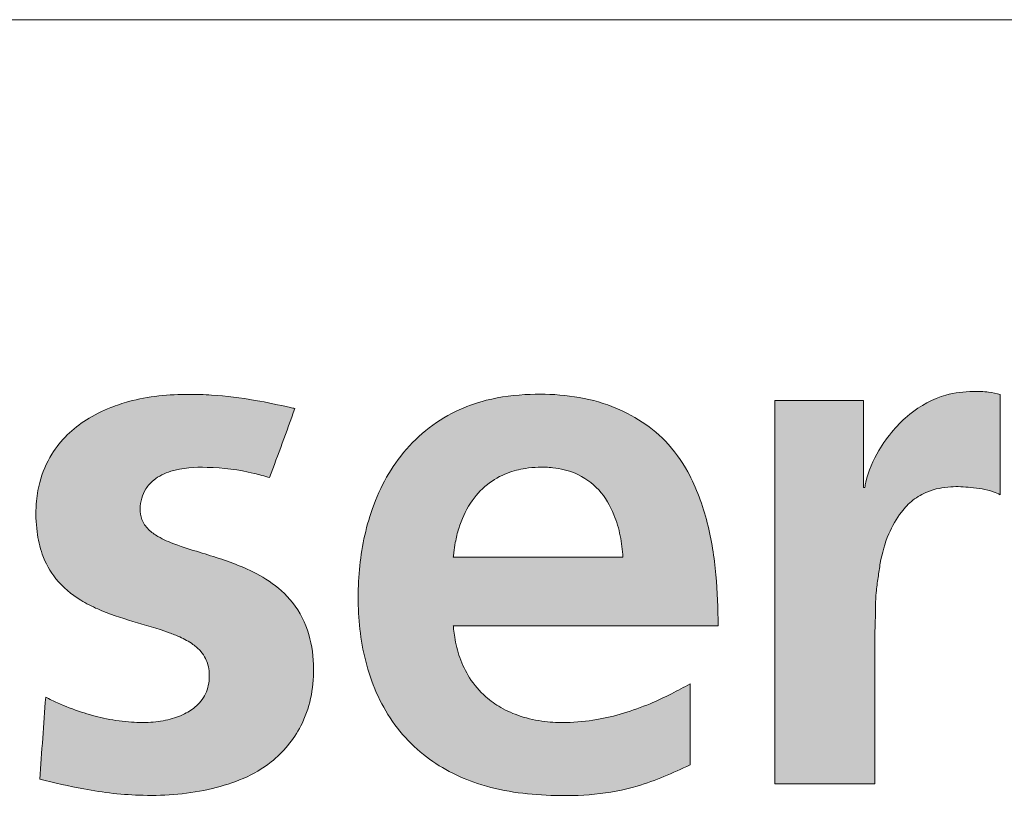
# Model space of a CAD drawing. Header units: millimetres. Extents: x 0 to 594, y 0 to 424.
# Tile 5 of 13: x 416 to 433, y 15 to 28. Entities that reach past the tile are written whole.
import ezdxf

# ---------------------------------------------------------------- set-up
doc = ezdxf.new("R2010")
doc.units = ezdxf.units.MM
doc.header["$LTSCALE"] = 0.25

# ---------------------------------------------------------------- blocks, each defined once
blk = doc.blocks.new('LOGO_sombreado')
at = {"linetype": 'Continuous'}
h = blk.add_hatch(color=7, dxfattribs=at)
edge = h.paths.add_edge_path(flags=0)
edge.add_spline(control_points=[(13.137, 7.167), (13.385, 7.107), (13.958, 6.969), (14.94, 6.856), (16.033, 6.948), (17.017, 7.329), (17.536, 7.963), (17.739, 8.529), (17.783, 9.059), (17.719, 9.627), (17.455, 10.158), (17.039, 10.522), (16.498, 10.799), (15.95, 10.966), (15.459, 11.117), (15.166, 11.241), (14.968, 11.379), (14.851, 11.544), (14.827, 11.735), (14.852, 11.914), (14.927, 12.086), (15.088, 12.259), (15.44, 12.427), (16.031, 12.453), (16.593, 12.386), (16.937, 12.287), (17.024, 12.262)], knot_values=[2, 2, 2, 2, 2.059912, 2.138972, 2.231529, 2.317091, 2.37896, 2.41776, 2.457291, 2.503214, 2.550983, 2.593172, 2.631209, 2.693415, 2.727668, 2.75244, 2.768008, 2.784005, 2.798244, 2.812447, 2.826168, 2.841745, 2.867174, 2.915736, 2.97856, 3, 3, 3, 3], weights=[1, 1, 1, 1, 1, 1, 1, 1, 1, 1, 1, 1, 1, 1, 1, 1, 1, 1, 1, 1, 1, 1, 1, 1, 1, 1, 1], degree=3, periodic=0)
edge.add_line((17.024, 12.262), (17.451, 13.431))
edge.add_spline(control_points=[(17.451, 13.431), (17.426, 13.436), (17.204, 13.484), (16.739, 13.586), (16.166, 13.656), (15.619, 13.675), (15.148, 13.656), (14.702, 13.572), (14.29, 13.437), (13.932, 13.26), (13.59, 12.994), (13.304, 12.64), (13.133, 12.232), (13.063, 11.783), (13.077, 11.372), (13.17, 10.934), (13.403, 10.512), (13.758, 10.218), (14.206, 9.991), (14.715, 9.826), (15.188, 9.699), (15.527, 9.565), (15.713, 9.465), (15.858, 9.337), (15.94, 9.215), (15.988, 9.093), (16.007, 8.963), (16.003, 8.82), (15.973, 8.677), (15.908, 8.54), (15.794, 8.4), (15.605, 8.267), (15.333, 8.167), (15.001, 8.115), (14.621, 8.128), (14.227, 8.187), (13.825, 8.298), (13.5, 8.424), (13.304, 8.519), (13.238, 8.551)], knot_values=[0, 0, 0, 0, 0.005653, 0.051977, 0.108664, 0.137127, 0.176746, 0.216073, 0.24029, 0.2755, 0.306859, 0.338493, 0.378336, 0.406147, 0.441816, 0.471537, 0.507617, 0.549768, 0.574349, 0.622211, 0.671374, 0.68606, 0.705384, 0.71922, 0.729875, 0.738587, 0.749066, 0.759494, 0.771085, 0.782308, 0.793676, 0.811965, 0.834198, 0.859455, 0.888117, 0.920718, 0.950113, 0.983265, 1, 1, 1, 1], weights=[1, 1, 1, 1, 1, 1, 1, 1, 1, 1, 1, 1, 1, 1, 1, 1, 1, 1, 1, 1, 1, 1, 1, 1, 1, 1, 1, 1, 1, 1, 1, 1, 1, 1, 1, 1, 1, 1, 1, 1], degree=3, periodic=0)
edge.add_line((13.238, 8.551), (13.137, 7.167))
h = blk.add_hatch(color=7, dxfattribs=at)
edge = h.paths.add_edge_path(flags=0)
edge.add_spline(control_points=[(24.607, 9.759), (24.601, 10.047), (24.588, 10.631), (24.448, 11.515), (24.168, 12.294), (23.638, 13.041), (22.71, 13.598), (21.62, 13.711), (20.745, 13.609), (19.957, 13.326), (19.182, 12.69), (18.677, 11.652), (18.495, 10.569), (18.533, 9.483), (18.852, 8.409), (19.558, 7.539), (20.591, 7.007), (21.846, 6.843), (23.097, 6.936), (23.839, 7.273), (24.132, 7.406)], knot_values=[2, 2, 2, 2, 2.046636, 2.094673, 2.144469, 2.179489, 2.241297, 2.312824, 2.353394, 2.38323, 2.447727, 2.509726, 2.566319, 2.624545, 2.684606, 2.744772, 2.800798, 2.868547, 2.948019, 3, 3, 3, 3], weights=[1, 1, 1, 1, 1, 1, 1, 1, 1, 1, 1, 1, 1, 1, 1, 1, 1, 1, 1, 1, 1], degree=3, periodic=0)
edge.add_line((24.132, 7.406), (24.132, 8.777))
edge.add_spline(control_points=[(24.132, 8.777), (24.028, 8.721), (23.807, 8.6), (23.435, 8.427), (23.014, 8.273), (22.54, 8.159), (22.092, 8.115), (21.656, 8.132), (21.279, 8.212), (20.941, 8.36), (20.642, 8.573), (20.397, 8.859), (20.229, 9.21), (20.161, 9.494), (20.136, 9.675), (20.131, 9.74), (20.129, 9.759)], knot_values=[0, 0, 0, 0, 0.070474, 0.150335, 0.244816, 0.33762, 0.440531, 0.512328, 0.597394, 0.66882, 0.731042, 0.815182, 0.890714, 0.961299, 0.988276, 1, 1, 1, 1], weights=[1, 1, 1, 1, 1, 1, 1, 1, 1, 1, 1, 1, 1, 1, 1, 1, 1], degree=3, periodic=0)
edge.add_line((20.129, 9.759), (24.607, 9.759))
edge = h.paths.add_edge_path(flags=0)
edge.add_spline(control_points=[(20.129, 10.916), (20.132, 10.942), (20.14, 11.026), (20.165, 11.19), (20.235, 11.477), (20.391, 11.829), (20.681, 12.156), (21.016, 12.344), (21.316, 12.42), (21.575, 12.442), (21.859, 12.434), (22.229, 12.348), (22.615, 12.076), (22.846, 11.677), (22.962, 11.282), (22.985, 11.037), (22.997, 10.916)], knot_values=[0, 0, 0, 0, 0.017075, 0.053986, 0.106701, 0.206715, 0.298238, 0.38232, 0.449502, 0.495974, 0.549057, 0.631866, 0.736734, 0.842394, 0.921775, 1, 1, 1, 1], weights=[1, 1, 1, 1, 1, 1, 1, 1, 1, 1, 1, 1, 1, 1, 1, 1, 1], degree=3, periodic=0)
edge.add_line((22.997, 10.916), (20.129, 10.916))
h = blk.add_hatch(color=7, dxfattribs=at)
edge = h.paths.add_edge_path(flags=0)
edge.add_line((25.567, 7.09), (27.254, 7.09))
edge.add_line((27.254, 7.09), (27.254, 9.547))
edge.add_spline(control_points=[(27.254, 9.547), (27.258, 9.662), (27.267, 9.919), (27.266, 10.263), (27.311, 10.57), (27.356, 10.905), (27.461, 11.292), (27.664, 11.649), (27.894, 11.893), (28.177, 12.055), (28.519, 12.121), (28.83, 12.104), (29.07, 12.074), (29.238, 12.034), (29.338, 11.991), (29.377, 11.974)], knot_values=[0, 0, 0, 0, 0.085345, 0.191077, 0.254829, 0.315603, 0.442981, 0.549243, 0.618003, 0.689262, 0.788156, 0.871998, 0.919624, 0.967851, 1, 1, 1, 1], weights=[1, 1, 1, 1, 1, 1, 1, 1, 1, 1, 1, 1, 1, 1, 1, 1], degree=3, periodic=0)
edge.add_line((29.377, 11.974), (29.377, 13.667))
edge.add_spline(control_points=[(29.377, 13.667), (29.311, 13.682), (29.161, 13.717), (28.85, 13.724), (28.375, 13.674), (27.909, 13.414), (27.553, 13.061), (27.283, 12.687), (27.131, 12.348), (27.092, 12.128), (27.086, 12.098)], knot_values=[2, 2, 2, 2, 2.065362, 2.149427, 2.299836, 2.523818, 2.648169, 2.783791, 2.970404, 3, 3, 3, 3], weights=[1, 1, 1, 1, 1, 1, 1, 1, 1, 1, 1], degree=3, periodic=0)
edge.add_line((27.086, 12.098), (27.086, 12.097))
edge.add_line((27.086, 12.097), (27.062, 12.097))
edge.add_line((27.062, 12.097), (27.062, 13.567))
edge.add_line((27.062, 13.567), (25.567, 13.567))
edge.add_line((25.567, 13.567), (25.567, 7.09))
at = {"color": 7, "linetype": 'Continuous', "lineweight": 18}
blk.add_line((0, 20), (72.5, 20), dxfattribs=at)
at = {"color": 8, "linetype": 'Continuous', "lineweight": 0}
for points, knots in [([(17.451, 13.431), (17.426, 13.436), (17.204, 13.484), (16.739, 13.586), (16.166, 13.656), (15.619, 13.675), (15.148, 13.656), (14.702, 13.572), (14.29, 13.437), (13.932, 13.26), (13.59, 12.994), (13.304, 12.64), (13.133, 12.232), (13.063, 11.783), (13.077, 11.372), (13.17, 10.934), (13.403, 10.512), (13.758, 10.218), (14.206, 9.991), (14.715, 9.826), (15.188, 9.699), (15.527, 9.565), (15.713, 9.465), (15.858, 9.337), (15.94, 9.215), (15.988, 9.093), (16.007, 8.963), (16.003, 8.82), (15.973, 8.677), (15.908, 8.54), (15.794, 8.4), (15.605, 8.267), (15.333, 8.167), (15.001, 8.115), (14.621, 8.128), (14.227, 8.187), (13.825, 8.298), (13.5, 8.424), (13.304, 8.519), (13.238, 8.551)], [0, 0, 0, 0, 0.005653, 0.051977, 0.108664, 0.137127, 0.176746, 0.216073, 0.24029, 0.2755, 0.306859, 0.338493, 0.378336, 0.406147, 0.441816, 0.471537, 0.507617, 0.549768, 0.574349, 0.622211, 0.671374, 0.68606, 0.705384, 0.71922, 0.729875, 0.738587, 0.749066, 0.759494, 0.771085, 0.782308, 0.793676, 0.811965, 0.834198, 0.859455, 0.888117, 0.920718, 0.950113, 0.983265, 1, 1, 1, 1]), ([(24.607, 9.759), (24.601, 10.047), (24.588, 10.631), (24.448, 11.515), (24.168, 12.294), (23.638, 13.041), (22.71, 13.598), (21.62, 13.711), (20.745, 13.609), (19.957, 13.326), (19.182, 12.69), (18.677, 11.652), (18.495, 10.569), (18.533, 9.483), (18.852, 8.409), (19.558, 7.539), (20.591, 7.007), (21.846, 6.843), (23.097, 6.936), (23.839, 7.273), (24.132, 7.406)], [2, 2, 2, 2, 2.046636, 2.094673, 2.144469, 2.179489, 2.241297, 2.312824, 2.353394, 2.38323, 2.447727, 2.509726, 2.566319, 2.624545, 2.684606, 2.744772, 2.800798, 2.868547, 2.948019, 3, 3, 3, 3]), ([(29.377, 13.667), (29.311, 13.682), (29.161, 13.717), (28.85, 13.724), (28.375, 13.674), (27.909, 13.414), (27.553, 13.061), (27.283, 12.687), (27.131, 12.348), (27.092, 12.128), (27.086, 12.098)], [2, 2, 2, 2, 2.065362, 2.149427, 2.299836, 2.523818, 2.648169, 2.783791, 2.970404, 3, 3, 3, 3]), ([(13.137, 7.167), (13.385, 7.107), (13.958, 6.969), (14.94, 6.856), (16.033, 6.948), (17.017, 7.329), (17.536, 7.963), (17.739, 8.529), (17.783, 9.059), (17.719, 9.627), (17.455, 10.158), (17.039, 10.522), (16.498, 10.799), (15.95, 10.966), (15.459, 11.117), (15.166, 11.241), (14.968, 11.379), (14.851, 11.544), (14.827, 11.735), (14.852, 11.914), (14.927, 12.086), (15.088, 12.259), (15.44, 12.427), (16.031, 12.453), (16.593, 12.386), (16.937, 12.287), (17.024, 12.262)], [2, 2, 2, 2, 2.059912, 2.138972, 2.231529, 2.317091, 2.37896, 2.41776, 2.457291, 2.503214, 2.550983, 2.593172, 2.631209, 2.693415, 2.727668, 2.75244, 2.768008, 2.784005, 2.798244, 2.812447, 2.826168, 2.841745, 2.867174, 2.915736, 2.97856, 3, 3, 3, 3]), ([(20.129, 10.916), (20.132, 10.942), (20.14, 11.026), (20.165, 11.19), (20.235, 11.477), (20.391, 11.829), (20.681, 12.156), (21.016, 12.344), (21.316, 12.42), (21.575, 12.442), (21.859, 12.434), (22.229, 12.348), (22.615, 12.076), (22.846, 11.677), (22.962, 11.282), (22.985, 11.037), (22.997, 10.916)], [0, 0, 0, 0, 0.017075, 0.053986, 0.106701, 0.206715, 0.298238, 0.38232, 0.449502, 0.495974, 0.549057, 0.631866, 0.736734, 0.842394, 0.921775, 1, 1, 1, 1]), ([(27.254, 9.547), (27.258, 9.662), (27.267, 9.919), (27.266, 10.263), (27.311, 10.57), (27.356, 10.905), (27.461, 11.292), (27.664, 11.649), (27.894, 11.893), (28.177, 12.055), (28.519, 12.121), (28.83, 12.104), (29.07, 12.074), (29.238, 12.034), (29.338, 11.991), (29.377, 11.974)], [0, 0, 0, 0, 0.085345, 0.191077, 0.254829, 0.315603, 0.442981, 0.549243, 0.618003, 0.689262, 0.788156, 0.871998, 0.919624, 0.967851, 1, 1, 1, 1]), ([(24.132, 8.777), (24.028, 8.721), (23.807, 8.6), (23.435, 8.427), (23.014, 8.273), (22.54, 8.159), (22.092, 8.115), (21.656, 8.132), (21.279, 8.212), (20.941, 8.36), (20.642, 8.573), (20.397, 8.859), (20.229, 9.21), (20.161, 9.494), (20.136, 9.675), (20.131, 9.74), (20.129, 9.759)], [0, 0, 0, 0, 0.070474, 0.150335, 0.244816, 0.33762, 0.440531, 0.512328, 0.597394, 0.66882, 0.731042, 0.815182, 0.890714, 0.961299, 0.988276, 1, 1, 1, 1])]:
    blk.add_open_spline(points, degree=3, knots=knots, dxfattribs=at)
for points in [[(29.377, 11.974), (29.377, 12.538), (29.377, 13.103), (29.377, 13.667)], [(27.062, 13.567), (26.563, 13.567), (26.065, 13.567), (25.567, 13.567)], [(25.567, 13.567), (25.567, 11.408), (25.567, 9.249), (25.567, 7.09)], [(27.062, 12.097), (27.062, 12.587), (27.062, 13.077), (27.062, 13.567)], [(17.024, 12.262), (17.167, 12.652), (17.309, 13.041), (17.451, 13.431)], [(27.086, 12.097), (27.078, 12.097), (27.07, 12.097), (27.062, 12.097)], [(27.086, 12.098), (27.086, 12.098), (27.086, 12.097), (27.086, 12.097)], [(22.997, 10.916), (22.041, 10.916), (21.085, 10.916), (20.129, 10.916)], [(20.129, 9.759), (21.622, 9.759), (23.115, 9.759), (24.607, 9.759)], [(27.254, 7.09), (27.254, 7.909), (27.254, 8.728), (27.254, 9.547)], [(24.132, 7.406), (24.132, 7.863), (24.132, 8.32), (24.132, 8.777)], [(13.238, 8.551), (13.204, 8.09), (13.171, 7.628), (13.137, 7.167)], [(25.567, 7.09), (26.129, 7.09), (26.692, 7.09), (27.254, 7.09)]]:
    blk.add_open_spline(points, degree=3, dxfattribs=at)

msp = doc.modelspace()

# ---------------------------------------------------------------- block references
at = {"color": 7, "linetype": 'Continuous', "xscale": 1.034843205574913, "yscale": 1.034843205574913, "zscale": 1.034843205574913}
msp.add_blockref('LOGO_sombreado', (402.564, 7.552), dxfattribs=at)

doc.saveas('drawing.dxf')
